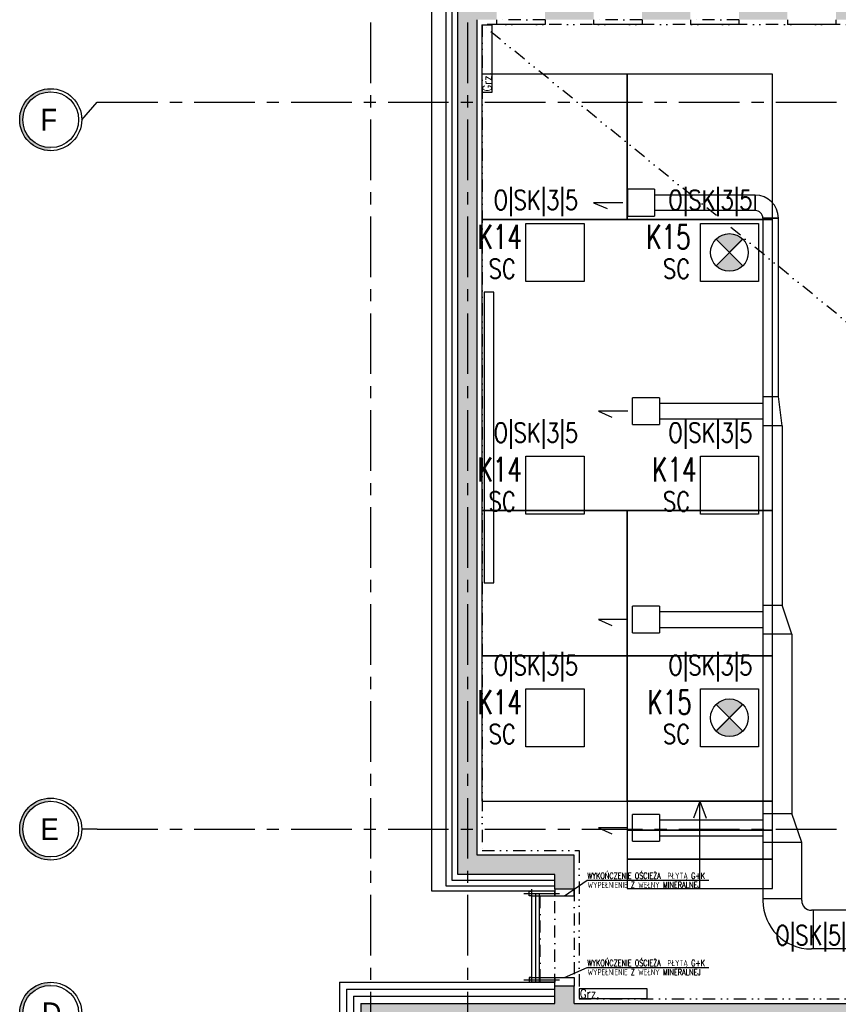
# Model space of a CAD drawing. Extents: x 41755 to 123924, y -112333 to 86187.
# Tile 95 of 256: x 99429 to 100273, y -55634 to -54618. Entities that reach past the tile are written whole.
import ezdxf
from ezdxf.enums import TextEntityAlignment as Align

# ---------------------------------------------------------------- set-up
doc = ezdxf.new("R2010")
doc.units = 0
doc.header["$LTSCALE"] = 50
for name, pattern in [('CENTER', [2, 1.25, -0.25, 0.25, -0.25]), ('CENTER2', [28.575, 19.05, -3.175, 3.175, -3.175]), ('DASHDOT', [1, 0.5, -0.25, 0, -0.25]), ('DASHED2', [0.375, 0.25, -0.125]), ('DIVIDE', [31.75, 12.7, -6.35, 0, -6.35, 0, -6.35])]:
    doc.linetypes.add(name, pattern=pattern)
doc.layers.get('0').update_dxf_attribs({"color": 101, "linetype": 'CONTINUOUS'})
for name, color, linetype in [('E-90', 6, 'CONTINUOUS'), ('E35', 6, 'CONTINUOUS'), ('Ins-co', 2, 'CONTINUOUS'), ('Ins-went', 141, 'CONTINUOUS'), ('Okn---okna', 5, 'CONTINUOUS'), ('Os-osie glowne', 1, 'CENTER'), ('Os-osie-opis', 16, 'CONTINUOUS'), ('Sc-beton', 7, 'CONTINUOUS'), ('Sc-beton-hatch', 86, 'CONTINUOUS'), ('Sc-drewno', 22, 'CONTINUOUS'), ('Sc-izolacja term-styropian', 151, 'STYROPIAN-KA'), ('Sc-kamien', 31, 'CONTINUOUS'), ('Sc-nadproza kon', 5, 'DASHED2'), ('Sc-silikat', 61, 'CONTINUOUS'), ('Sc-systemowe', 150, 'CONTINUOUS'), ('Sch-opis', 51, 'CONTINUOUS'), ('Suf-widok', 8, 'CONTINUOUS'), ('Wyp-meble', 155, 'CONTINUOUS')]:
    doc.layers.add(name, color=color, linetype=linetype)
doc.styles.add('dwg_opis duży', font='ARIAL.TTF', dxfattribs={"width": 0.9})
doc.styles.add('ROMANS', font='romans', dxfattribs={"width": 0.85})
doc.linetypes.add('BATTING', pattern='A,0.0001,-0.1,[134,ltypeshp.shx,S=0.1,R=0,X=-0.1,Y=0],-0.2,[134,ltypeshp.shx,S=0.1,R=180,X=0.1,Y=0],-0.1', length=0.4001)
doc.linetypes.add('STYROPIAN-KA', pattern='A,0.0001,-0.1,[135,ltypeshp.shx,S=0.1,R=0,X=-0.1,Y=0],0,[135,ltypeshp.shx,S=0.1,R=180,X=0.1,Y=0],-0.1', length=0.2001)

# ---------------------------------------------------------------- blocks, each defined once
blk = doc.blocks.new('_opis_osi')
blk.add_hatch(color=256).paths.add_polyline_path([(32, -32), (28.8, -32, -1), (-28.8, -32), (-32, -32, 1)])
for radius in [32, 28.8]:
    blk.add_circle((0, -32), radius)
at = {"style": 'dwg_opis duży', "width": 0.9}
blk.add_attdef('AXNAMEV', text='', height=22.4, rotation=90, dxfattribs=at).set_placement((0, -32), align=Align.MIDDLE_CENTER)
blk = doc.blocks.new('_gdfjjjjjjjjjjjjjjjjj')
at = {"linetype": 'CENTER2', "ltscale": 0.5}
blk.add_line((-31.8, 0), (4.8, 0), dxfattribs=at)
at = {"ltscale": 2, "flags": 128}
for points in [[(-24, -2.5), (-26.5, -2.5), (-26.5, 2.5), (-24, 2.5), (-24, -2.5)], [(-24, -2.5), (0, -2.5), (0, 2.5), (-24, 2.5)]]:
    blk.add_lwpolyline(points, dxfattribs=at)
blk = doc.blocks.new('_fkjshkjhkjh')
at = {"layer": 'Ins-went', "ltscale": 2}
for p, q in [((265.2, 1157.3), (265.2, 1185)), ((292.9, 1185), (265.2, 1185)), ((292.9, 1185), (292.9, 1157.3)), ((396.7, 1179.1), (396.7, 1163.1)), ((396.7, 1163.1), (396.7, 1179.1)), ((265.2, 1157.3), (292.9, 1157.3)), ((420.7, 1155.1), (404.7, 1155.1)), ((404.7, 1155.1), (420.7, 1155.1)), ((270.2, 942.3), (270.2, 970)), ((297.9, 970), (270.2, 970)), ((297.9, 970), (297.9, 942.3)), ((404.7, 971.1), (420.7, 971.1)), ((424.7, 941.1), (420.7, 971.1)), ((404.7, 964.1), (297.9, 964.1)), ((297.9, 948.1), (404.7, 948.1)), ((270.2, 942.3), (297.9, 942.3)), ((424.7, 941.1), (404.7, 941.1)), ((270.2, 727.3), (270.2, 755)), ((297.9, 755), (270.2, 755)), ((297.9, 755), (297.9, 727.3)), ((404.7, 756.1), (424.7, 756.1)), ((434.7, 726.1), (424.7, 756.1)), ((404.7, 749.1), (297.9, 749.1)), ((297.9, 733.1), (404.7, 733.1)), ((270.2, 727.3), (297.9, 727.3)), ((434.7, 726.1), (404.7, 726.1)), ((270.2, 512.4), (270.2, 540.1)), ((297.9, 540.1), (270.2, 540.1)), ((297.9, 540.1), (297.9, 512.4)), ((404.7, 541.2), (434.7, 541.2)), ((444.7, 511.2), (434.7, 541.2)), ((404.7, 534.2), (297.9, 534.2)), ((297.9, 518.2), (404.7, 518.2)), ((270.2, 512.4), (297.9, 512.4)), ((444.7, 511.2), (404.7, 511.2)), ((404.7, 453.3), (444.7, 453.3)), ((459.7, 441.3), (454.7, 441.3)), ((456.7, 441.3), (456.7, 401.3)), ((1777.2, 441.3), (459.7, 441.3)), ((459.7, 401.3), (454.7, 401.3)), ((896.4, 401.3), (459.7, 401.3))]:
    blk.add_line(p, q, dxfattribs=at)
for points in [[(260.2, 1171.1), (230, 1171.1), (244, 1165.1)], [(404.7, 1155.1), (404.7, 451.3)], [(420.7, 971.1), (420.7, 1155.1)], [(265.2, 956.1), (235, 956.1), (249, 950.1)], [(424.7, 941.1), (424.7, 756.1)], [(265.2, 741.1), (235, 741.1), (249, 735.1)], [(434.7, 726.1), (434.7, 541.2)], [(265.2, 526.2), (235, 526.2), (249, 520.2)], [(444.7, 451.3), (444.7, 511.2)]]:
    blk.add_lwpolyline(points, dxfattribs=at)
for centre, radius, start, end in [((396.7, 1155.1), 24, 0, 90), ((396.7, 1155.1), 8, 0, 90), ((454.7, 451.3), 50, 180, 270), ((454.7, 451.3), 10, 180, 270)]:
    blk.add_arc(centre, radius, start, end, dxfattribs=at)
for points in [[(396.7, 1179.1), (292.9, 1179.1)], [(396.7, 1163.1), (292.9, 1163.1)]]:
    blk.add_spline(points, degree=3, dxfattribs=at)
blk = doc.blocks.new('A$C59F8734F')
at = {"layer": 'Wyp-meble'}
for p, q in [((349.6, 563.8), (343.1, 546.3)), ((349.6, 473.8), (349.6, 563.8)), ((349.6, 563.8), (356.3, 546.4))]:
    blk.add_line(p, q, dxfattribs=at)
for points in [[(124.6, 1163.8), (274.6, 1163.8), (274.6, 1313.8), (124.6, 1313.8)], [(274.6, 1163.8), (424.6, 1163.8), (424.6, 1313.8), (274.6, 1313.8)], [(124.6, 863.8), (424.6, 863.8), (424.6, 1163.8), (124.6, 1163.8)], [(127.2, 789), (137.2, 789), (137.2, 1089), (127.2, 1089)], [(124.6, 713.8), (274.6, 713.8), (274.6, 863.8), (124.6, 863.8)], [(274.6, 713.8), (424.6, 713.8), (424.6, 863.8), (274.6, 863.8)], [(124.6, 563.8), (274.6, 563.8), (274.6, 713.8), (124.6, 713.8)], [(274.6, 563.8), (424.6, 563.8), (424.6, 713.8), (274.6, 713.8)], [(274.6, 533.8), (424.6, 533.8), (424.6, 563.8), (274.6, 563.8)], [(274.6, 503.8), (424.6, 503.8), (424.6, 533.8), (274.6, 533.8)], [(274.6, 473.8), (424.6, 473.8), (424.6, 503.8), (274.6, 503.8)]]:
    blk.add_lwpolyline(points, close=True, dxfattribs=at)

msp = doc.modelspace()

# ---------------------------------------------------------------- hatches: boundary and pattern name
at = {"layer": 'E35'}
h = msp.add_hatch(color=256, dxfattribs=at)
edge = h.paths.add_edge_path()
edge.add_line((100161.137, -54858.377), (100174.883, -54844.631))
edge.add_ellipse((100161.137, -54858.377), major_axis=(13.746, 13.746), ratio=1, start_angle=360, end_angle=450)
edge.add_line((100147.391, -54844.631), (100161.137, -54858.377))
edge = h.paths.add_edge_path()
edge.add_line((100174.883, -54872.123), (100161.137, -54858.377))
edge.add_line((100161.137, -54858.377), (100147.391, -54872.123))
edge.add_ellipse((100161.137, -54858.377), major_axis=(-13.746, 13.746), ratio=1, start_angle=90, end_angle=180)
h = msp.add_hatch(color=256, dxfattribs=at)
edge = h.paths.add_edge_path()
edge.add_line((100161.137, -55338.377), (100174.883, -55324.631))
edge.add_ellipse((100161.137, -55338.377), major_axis=(13.746, 13.746), ratio=1, start_angle=360, end_angle=450)
edge.add_line((100147.391, -55324.631), (100161.137, -55338.377))
edge = h.paths.add_edge_path()
edge.add_line((100174.883, -55352.123), (100161.137, -55338.377))
edge.add_line((100161.137, -55338.377), (100147.391, -55352.123))
edge.add_ellipse((100161.137, -55338.377), major_axis=(-13.746, 13.746), ratio=1, start_angle=90, end_angle=180)
at = {"layer": 'Sc-beton-hatch'}
h = msp.add_hatch(dxfattribs=at)
h.set_pattern_fill('ANSI33', color=256, style=0)
h.set_pattern_definition([(45, (48983.4185, 565.478), (-4.49012806, 4.49012806), []), (45, (48987.9087, 565.478), (-4.49012806, 4.49012806), [3.175, -1.5875])])
h.paths.add_polyline_path([(100470.966, -51043.233), (100410.966, -51043.233), (100410.966, -51103.233), (100430.966, -51103.233), (100430.966, -51063.233), (100470.966, -51063.233)])
h.paths.add_polyline_path([(100805.966, -51043.233), (100705.966, -51043.233), (100705.966, -51063.233), (100745.966, -51063.233), (100745.966, -51625.233), (100765.966, -51625.233), (100765.966, -51473.233), (101152.966, -51473.233), (101152.966, -51453.233), (100765.966, -51453.233), (100765.966, -51063.233), (100805.966, -51063.233)])
h.paths.add_polyline_path([(100430.966, -51374.233), (100410.966, -51374.233), (100410.966, -51474.233), (100430.966, -51474.233)])
h.paths.add_polyline_path([(101330.966, -51043.233), (101251.966, -51043.233), (101251.966, -51063.233), (101330.966, -51063.233)])
h.paths.add_polyline_path([(101770.966, -51043.233), (101670.966, -51043.233), (101670.966, -51063.233), (101710.966, -51063.233), (101710.966, -51262.233), (101730.966, -51262.233), (101730.966, -51063.233), (101770.966, -51063.233)])
h.paths.add_polyline_path([(101790.966, -51453.233), (101730.966, -51453.233), (101730.966, -51362.233), (101710.966, -51362.233), (101710.966, -51453.233), (101582.904, -51453.233), (101582.904, -51473.233), (101790.966, -51473.233)])
h.paths.add_polyline_path([(101482.904, -51453.233), (101252.966, -51453.233), (101252.966, -51473.233), (101482.904, -51473.233)])
h.paths.add_polyline_path([(101730.966, -51785.233), (101695.966, -51785.233), (101695.966, -51820.233), (101730.966, -51820.233)])
h.paths.add_polyline_path([(102400.966, -50943.233), (102380.966, -50943.233), (102380.966, -51043.233), (102330.966, -51043.233), (102330.966, -51063.233), (102380.966, -51063.233), (102380.966, -51453.233), (101890.966, -51453.233), (101890.966, -51473.233), (102380.966, -51473.233), (102380.966, -51873.233), (102400.966, -51873.233)])
h.paths.add_polyline_path([(102422.966, -50943.233), (102402.966, -50943.233), (102402.966, -51713.233), (102422.966, -51713.233)])
h.paths.add_polyline_path([(102400.966, -52143.233), (102380.966, -52143.233), (102380.966, -52213.233), (102400.966, -52213.233)])
h.paths.add_polyline_path([(102400.966, -52293.233), (102380.966, -52293.233), (102380.966, -52443.233), (101950.966, -52443.233), (101950.966, -52463.233), (102380.966, -52463.233), (102380.966, -52503.233), (102400.966, -52503.233)])
h.paths.add_polyline_path([(102400.966, -52603.233), (102380.966, -52603.233), (102380.966, -52643.233), (102400.966, -52643.233)])
h.paths.add_polyline_path([(102400.966, -52743.233), (102380.966, -52743.233), (102380.966, -53008.233), (102400.966, -53008.233)])
h.paths.add_polyline_path([(101730.966, -52443.233), (101710.966, -52443.233), (101710.966, -52463.233), (101710.966, -52758.233), (101690.966, -52758.233), (101690.966, -52778.233), (101730.966, -52778.233)])
h.paths.add_polyline_path([(101710.966, -52443.233), (101690.966, -52443.233), (101690.966, -52463.233), (101710.966, -52463.233)], flags=16)
h.paths.add_polyline_path([(101556.966, -52758.233), (101503.966, -52758.233), (101503.966, -52463.233), (101488.966, -52463.233), (101488.966, -52758.233), (101468.966, -52758.233), (101468.966, -52778.233), (101556.966, -52778.233)])
h.paths.add_polyline_path([(101556.966, -52443.233), (101468.966, -52443.233), (101468.966, -52463.233), (101556.966, -52463.233)])
h.paths.add_polyline_path([(101334.966, -52443.233), (101281.966, -52443.233), (101281.966, -52463.233), (101334.966, -52463.233)], flags=17)
h.paths.add_polyline_path([(101281.966, -52443.233), (100970.966, -52443.233), (100970.966, -51785.233), (100883.466, -51785.233), (100883.466, -51805.233), (100950.966, -51805.233), (100950.966, -52443.233), (100430.966, -52443.233), (100430.966, -52403.233), (100410.966, -52403.233), (100410.966, -52503.233), (100430.966, -52503.233), (100430.966, -52463.233), (100950.966, -52463.233), (100950.966, -52973.233), (100970.966, -52973.233), (100970.966, -52463.233), (101261.966, -52463.233), (101261.966, -52778.233), (101281.966, -52778.233), (101334.966, -52778.233), (101334.966, -52758.233), (101281.966, -52758.233)])
h.paths.add_polyline_path([(100783.466, -51785.233), (100765.966, -51785.233), (100765.966, -51780.233), (100745.966, -51780.233), (100745.966, -51785.233), (100430.966, -51785.233), (100430.966, -51765.233), (100410.966, -51765.233), (100410.966, -52003.233), (100430.966, -52003.233), (100430.966, -51805.233), (100783.466, -51805.233)])
h.paths.add_polyline_path([(100430.966, -52153.233), (100410.966, -52153.233), (100410.966, -52253.233), (100430.966, -52253.233)])
h.paths.add_polyline_path([(100430.966, -52653.233), (100410.966, -52653.233), (100410.966, -52850.233), (100430.966, -52850.233)], flags=17)
h.paths.add_polyline_path([(100430.966, -52940.233), (100410.966, -52940.233), (100410.966, -52983.233), (100430.966, -52983.233)])
h.paths.add_polyline_path([(101007.966, -53193.233), (100430.966, -53193.233), (100430.966, -53133.233), (100410.966, -53133.233), (100410.966, -53213.233), (101007.966, -53213.233)])
h.paths.add_polyline_path([(101770.966, -53193.233), (101157.966, -53193.233), (101157.966, -53213.233), (101710.966, -53213.233), (101710.966, -53445.233), (101730.966, -53445.233), (101730.966, -53213.233), (101770.966, -53213.233)])
h.paths.add_polyline_path([(102008.966, -53193.233), (101905.966, -53193.233), (101905.966, -53213.233), (102008.966, -53213.233)])
h.paths.add_polyline_path([(102227.966, -53193.233), (102133.966, -53193.233), (102133.966, -53213.233), (102227.966, -53213.233)])
h.paths.add_polyline_path([(102400.966, -53158.233), (102380.966, -53158.233), (102380.966, -53193.233), (102332.966, -53193.233), (102332.966, -53213.233), (102380.966, -53213.233), (102380.966, -53818.233), (102400.966, -53818.233)])
h.paths.add_polyline_path([(101730.966, -53545.233), (101710.966, -53545.233), (101710.966, -53740.233), (101730.966, -53740.233)])
h.paths.add_polyline_path([(101730.966, -53840.233), (101710.966, -53840.233), (101710.966, -53943.233), (101297.571, -53943.233, -0.15510336), (101300.811, -53953.425, -0.14834739), (101297.835, -53963.233), (101710.966, -53963.233), (101710.966, -54023.233), (101730.966, -54023.233)])
h.paths.add_polyline_path([(101297.571, -53943.233), (101295.705, -53943.233), (101295.705, -53963.233), (101297.835, -53963.233, 0.14834739), (101300.811, -53953.425, 0.15510336)])
h.paths.add_polyline_path([(101270.705, -53943.233), (101268.745, -53943.233, 0.15510336), (101265.506, -53953.425, 0.14834739), (101268.481, -53963.233), (101270.705, -53963.233)])
h.paths.add_polyline_path([(101268.745, -53943.233), (101201.966, -53943.233), (101201.966, -53963.233), (101268.481, -53963.233, -0.14834739), (101265.506, -53953.425, -0.15510336)])
h.paths.add_polyline_path([(100980.966, -53943.233), (100970.966, -53943.233), (100930.966, -53943.233), (100930.966, -53968.233), (100970.966, -53968.233), (100980.966, -53968.233)])
h.paths.add_polyline_path([(100490.966, -53943.233), (100410.966, -53943.233), (100410.966, -53963.233), (100490.966, -53963.233)])
h.paths.add_polyline_path([(100530.966, -54448.233), (100510.966, -54448.233), (100510.966, -54481.233), (100530.966, -54481.233)])
h.paths.add_polyline_path([(101773.966, -54593.233), (101730.966, -54593.233), (101730.966, -54503.233), (101710.966, -54503.233), (101710.966, -54593.233), (100530.966, -54593.233), (100530.966, -54578.233), (100510.966, -54578.233), (100510.966, -54593.233), (100270.966, -54593.233), (100270.966, -54618.233), (101773.966, -54618.233)])
h.paths.add_polyline_path([(100220.966, -54593.233), (100170.966, -54593.233), (100170.966, -54618.233), (100220.966, -54618.233)])
h.paths.add_polyline_path([(100120.966, -54593.233), (100070.966, -54593.233), (100070.966, -54618.233), (100120.966, -54618.233)])
h.paths.add_polyline_path([(100020.966, -54593.233), (99970.966, -54593.233), (99970.966, -54618.233), (100020.966, -54618.233)])
h.paths.add_polyline_path([(99920.966, -54593.233), (99880.966, -54593.233), (99880.966, -55500.233), (99980.966, -55500.233), (99980.966, -55515.233), (100000.966, -55515.233), (100000.966, -55480.233), (99900.966, -55480.233), (99900.966, -54618.233), (99920.966, -54618.233)])
h.paths.add_polyline_path([(100585.966, -55633.233), (100000.966, -55633.233), (100000.966, -55615.233), (99980.966, -55615.233), (99980.966, -55633.233), (99780.966, -55633.233), (99780.966, -55988.233), (100510.966, -55988.233), (100510.966, -56028.233), (100530.966, -56028.233), (100530.966, -55988.233), (100582.966, -55988.233), (100582.966, -55968.233), (100530.966, -55968.233), (100530.966, -55813.233), (100510.966, -55813.233), (100510.966, -55968.233), (99800.966, -55968.233), (99800.966, -55653.233), (100510.966, -55653.233), (100510.966, -55663.233), (100530.966, -55663.233), (100530.966, -55653.233), (100585.966, -55653.233)])
h.paths.add_polyline_path([(101310.966, -55968.233), (100810.966, -55968.233), (100810.966, -55880.233), (100790.966, -55880.233), (100790.966, -55968.233), (100737.966, -55968.233), (100737.966, -55988.233), (100790.966, -55988.233), (100790.966, -56028.233), (100810.966, -56028.233), (100810.966, -55988.233), (101310.966, -55988.233)])
h.paths.add_polyline_path([(101490.966, -55633.233), (100735.966, -55633.233), (100735.966, -55653.233), (101490.966, -55653.233)])
h.paths.add_polyline_path([(101777.966, -55968.233), (101730.966, -55968.233), (101730.966, -55853.733), (101710.966, -55853.733), (101710.966, -55968.233), (101590.966, -55968.233), (101590.966, -55988.233), (101777.966, -55988.233)])
h.paths.add_polyline_path([(101802.966, -55963.233), (101777.966, -55963.233), (101777.966, -55988.233), (101802.966, -55988.233)])
h.paths.add_polyline_path([(101730.966, -55128.233), (101710.966, -55128.233), (101710.966, -55723.733), (101730.966, -55723.733)])
h.paths.add_polyline_path([(101953.466, -55963.233), (101928.466, -55963.233), (101928.466, -55988.233), (101953.466, -55988.233)])
h.paths.add_polyline_path([(102103.466, -55963.233), (102078.466, -55963.233), (102078.466, -55988.233), (102103.466, -55988.233)])
h.paths.add_polyline_path([(102253.466, -55963.233), (102228.466, -55963.233), (102228.466, -55988.233), (102253.466, -55988.233)])
h.paths.add_polyline_path([(102365.966, -55968.233), (102320.966, -55968.233), (102320.966, -55988.233), (102365.966, -55988.233)])
h.paths.add_polyline_path([(102400.966, -55953.233), (102365.966, -55953.233), (102365.966, -55988.233), (102400.966, -55988.233)])
h.paths.add_polyline_path([(102400.966, -55891.233), (102380.966, -55891.233), (102380.966, -55953.233), (102400.966, -55953.233)])
h.paths.add_polyline_path([(102400.966, -55815.733), (102375.966, -55815.733), (102375.966, -55840.733), (102400.966, -55840.733)])
h.paths.add_polyline_path([(102400.966, -55665.733), (102375.966, -55665.733), (102375.966, -55690.733), (102400.966, -55690.733)])
h.paths.add_polyline_path([(102400.966, -55515.733), (102375.966, -55515.733), (102375.966, -55540.733), (102400.966, -55540.733)])
h.paths.add_polyline_path([(102400.966, -55365.733), (102375.966, -55365.733), (102375.966, -55390.733), (102400.966, -55390.733)])
h.paths.add_polyline_path([(102400.966, -55240.733), (102380.966, -55240.733), (102380.966, -55260.733), (102400.966, -55260.733)])
h.paths.add_polyline_path([(102400.966, -55215.733), (102375.966, -55215.733), (102375.966, -55240.733), (102400.966, -55240.733)])
h.paths.add_polyline_path([(102400.966, -55033.233), (102380.966, -55033.233), (102380.966, -55215.733), (102400.966, -55215.733)])
h.paths.add_polyline_path([(102400.966, -54833.233), (102365.966, -54833.233), (102365.966, -54798.233), (102345.966, -54798.233), (102345.966, -54853.233), (102380.966, -54853.233), (102380.966, -54883.233), (102400.966, -54883.233)])
h.paths.add_polyline_path([(102365.966, -54537.733), (102345.966, -54537.733), (102345.966, -54593.233), (101908.966, -54593.233), (101908.966, -54618.233), (102345.966, -54618.233), (102345.966, -54648.233), (102365.966, -54648.233), (102365.966, -54618.233)])
h.paths.add_polyline_path([(101730.966, -54128.233), (101710.966, -54128.233), (101710.966, -54353.233), (101730.966, -54353.233)])
h.paths.add_polyline_path([(102365.966, -54131.233), (102400.966, -54131.233), (102400.966, -54088.233), (102380.966, -54088.233), (102380.966, -54111.233), (102345.966, -54111.233), (102345.966, -54417.733), (102365.966, -54417.733)])
h.paths.add_polyline_path([(102400.966, -53918.233), (102380.966, -53918.233), (102380.966, -53988.233), (102400.966, -53988.233)])

# ---------------------------------------------------------------- linework, layer by layer
at = {"layer": 'E35'}
for p, q in [((100147.391, -54844.631), (100174.883, -54872.123)), ((100147.391, -54872.123), (100174.883, -54844.631)), ((100147.391, -55324.631), (100174.883, -55352.123)), ((100147.391, -55352.123), (100174.883, -55324.631))]:
    msp.add_line(p, q, dxfattribs=at)
at = {"layer": 'E35', "linetype": 'Continuous', "ltscale": 0.3}
for p, q in [((100148.177, -54871.337), (100174.097, -54845.417)), ((100148.177, -55351.337), (100174.097, -55325.417))]:
    msp.add_line(p, q, dxfattribs=at)
for points in [[(99951.137, -54828.377), (100011.137, -54828.377), (100011.137, -54888.377), (99951.137, -54888.377)], [(100131.137, -54828.377), (100191.137, -54828.377), (100191.137, -54888.377), (100131.137, -54888.377)], [(99951.137, -55068.377), (100011.137, -55068.377), (100011.137, -55128.377), (99951.137, -55128.377)], [(100131.137, -55068.377), (100191.137, -55068.377), (100191.137, -55128.377), (100131.137, -55128.377)], [(99951.137, -55308.377), (100011.137, -55308.377), (100011.137, -55368.377), (99951.137, -55368.377)], [(100131.137, -55308.377), (100191.137, -55308.377), (100191.137, -55368.377), (100131.137, -55368.377)]]:
    msp.add_lwpolyline(points, close=True, dxfattribs=at)
at = {"layer": 'E35'}
for centre in [(100161.137, -54858.377), (100161.137, -55338.377)]:
    msp.add_circle(centre, 19.44, dxfattribs=at)
at = {"layer": 'Ins-co'}
for points in [[(99906.186, -54623.421), (99916.186, -54623.421), (99916.186, -54693.421), (99906.186, -54693.421)], [(100006.134, -55618.078), (100006.134, -55628.078), (100076.134, -55628.078), (100076.134, -55618.078)]]:
    msp.add_lwpolyline(points, close=True, dxfattribs=at)
at = {"layer": 'Okn---okna'}
for points in [[(99920.966, -54618.233), (99920.966, -54623.233)], [(99970.966, -54623.233), (99920.966, -54623.233)], [(99970.966, -54618.233), (99970.966, -54623.233)], [(100020.966, -54618.233), (100020.966, -54623.233)], [(100070.966, -54623.233), (100020.966, -54623.233)], [(100070.966, -54618.233), (100070.966, -54623.233)], [(100120.966, -54618.233), (100120.966, -54623.233)], [(100170.966, -54623.233), (100120.966, -54623.233)], [(100170.966, -54618.233), (100170.966, -54623.233)], [(100220.966, -54618.233), (100220.966, -54623.233)], [(100270.966, -54623.233), (100220.966, -54623.233)], [(100270.966, -54618.233), (100270.966, -54623.233)]]:
    msp.add_lwpolyline(points, dxfattribs=at)
at = {"layer": 'Os-osie glowne'}
for points in [[(99790.966, -50521.233), (99790.966, -56498.233)], [(99890.966, -50521.233), (99890.966, -56498.233)], [(99508.966, -54703.233), (111775.966, -54703.233)], [(99508.966, -55453.233), (111775.966, -55453.233)]]:
    msp.add_lwpolyline(points, dxfattribs=at)
at = {"layer": 'Os-osie-opis'}
for points in [[(99492.966, -54721.393), (99508.966, -54703.233)], [(99508.966, -55453.233), (99492.966, -55453.233)]]:
    msp.add_lwpolyline(points, dxfattribs=at)
at = {"layer": 'Sc-beton'}
for p, q in [((100000.966, -55480.233), (99900.966, -55480.233)), ((100000.966, -55515.233), (100000.966, -55480.233)), ((99980.966, -55500.233), (99880.966, -55500.233)), ((99980.966, -55515.233), (99980.966, -55500.233)), ((99980.966, -55633.233), (99980.966, -55615.233)), ((100000.966, -55633.233), (100000.966, -55615.233))]:
    msp.add_line(p, q, dxfattribs=at)
for points in [[(99880.966, -55500.233), (99880.966, -54593.233)], [(99900.966, -55480.233), (99900.966, -54618.233)], [(100000.966, -55515.233), (99980.966, -55515.233)], [(100000.966, -55615.233), (99980.966, -55615.233)], [(99780.966, -55633.233), (99980.966, -55633.233)], [(99780.966, -55633.233), (99780.966, -55988.233)], [(100000.966, -55633.233), (100585.966, -55633.233)]]:
    msp.add_lwpolyline(points, dxfattribs=at)
at = {"layer": 'Sc-drewno'}
msp.add_line((99980.966, -55517.233), (99853.966, -55517.233), dxfattribs=at)
msp.add_lwpolyline([(99853.966, -55517.233), (99853.966, -54566.233)], dxfattribs=at)
at = {"layer": 'Sc-izolacja term-styropian', "linetype": 'BATTING', "ltscale": 0.3}
msp.add_line((99980.966, -55506.233), (99874.966, -55506.233), dxfattribs=at)
at = {"layer": 'Sc-izolacja term-styropian', "linetype": 'ByBlock'}
msp.add_line((99980.966, -55512.233), (99868.966, -55512.233), dxfattribs=at)
for points in [[(99868.966, -55512.233), (99868.966, -54581.233)], [(99765.966, -55618.233), (99765.966, -56003.233)], [(99765.966, -55618.233), (99980.966, -55618.233)]]:
    msp.add_lwpolyline(points, dxfattribs=at)
at = {"layer": 'Sc-izolacja term-styropian', "linetype": 'BATTING', "ltscale": 0.3}
msp.add_lwpolyline([(99874.966, -55506.233), (99874.966, -54587.446)], dxfattribs=at)
at = {"layer": 'Sc-izolacja term-styropian', "linetype": 'BATTING', "ltscale": 0.35}
for points in [[(99773.466, -55625.733), (99773.466, -55995.733)], [(99773.466, -55625.733), (99980.966, -55625.733)]]:
    msp.add_lwpolyline(points, dxfattribs=at)
at = {"layer": 'Sc-kamien'}
for points in [[(99758.966, -55611.233), (99758.966, -56010.233)], [(99758.966, -55611.233), (99980.966, -55611.233)]]:
    msp.add_lwpolyline(points, dxfattribs=at)
at = {"layer": 'Sc-nadproza kon', "linetype": 'DASHDOT', "ltscale": 0.5}
for points in [[(99970.966, -54618.233), (99920.966, -54618.233)], [(100070.966, -54618.233), (100020.966, -54618.233)], [(100170.966, -54618.233), (100120.966, -54618.233)], [(99965.966, -55610.233), (99965.966, -55520.233)], [(99980.966, -55615.233), (99980.966, -55515.233)], [(100000.966, -55515.233), (100000.966, -55615.233)]]:
    msp.add_lwpolyline(points, dxfattribs=at)
at = {"layer": 'Sc-silikat'}
for points in [[(99980.966, -55515.233), (99980.966, -55522.233), (100000.966, -55522.233), (100000.966, -55515.233)], [(99980.966, -55615.233), (99980.966, -55606.233), (100000.966, -55606.233), (100000.966, -55615.233)]]:
    msp.add_lwpolyline(points, dxfattribs=at)
at = {"layer": 'Sc-systemowe', "ltscale": 2}
for points in [[(99956.966, -55515.233), (99956.966, -55610.233)], [(99960.966, -55520.233), (99960.966, -55610.233)], [(99964.966, -55520.233), (99964.966, -55610.233)]]:
    msp.add_lwpolyline(points, dxfattribs=at)
at = {"layer": 'Sch-opis'}
for points in [[(99990.966, -55522.233), (100014.467, -55505.989)], [(100014.467, -55505.989), (100140.044, -55505.989)], [(99990.966, -55606.233), (100014.467, -55595.969)], [(100014.467, -55595.969), (100140.044, -55595.969)]]:
    msp.add_lwpolyline(points, dxfattribs=at)
at = {"layer": 'Suf-widok', "linetype": 'DIVIDE', "ltscale": 0.02}
msp.add_lwpolyline([(101137.966, -55628.233), (99905.966, -54623.233)], dxfattribs=at)
msp.add_lwpolyline([(101137.966, -54623.233), (99905.966, -54623.233), (99905.966, -55475.233), (100005.966, -55475.233), (100005.966, -55628.233), (101137.966, -55628.233)], close=True, dxfattribs=at)

# ---------------------------------------------------------------- block references
for name, p in [('A$C59F8734F', (99780.966, -55988.233)), ('_fkjshkjhkjh', (99790.966, -55978.233))]:
    msp.add_blockref(name, p)
at = {"layer": 'Os-osie-opis'}
ref = msp.add_blockref('_opis_osi', (99492.966, -54721.393), dxfattribs=dict(at, rotation=270))
ref.add_attrib('AXNAMEV', 'F', dxfattribs={"layer": '0', "height": 22.4, "style": 'dwg_opis duży', "width": 0.9}).set_placement((99458.958, -54721.393), align=Align.MIDDLE_CENTER)
ref = msp.add_blockref('_opis_osi', (99492.966, -55453.233), dxfattribs=dict(at, rotation=270))
ref.add_attrib('AXNAMEV', 'E', dxfattribs={"layer": '0', "height": 22.4, "style": 'dwg_opis duży', "width": 0.9}).set_placement((99459.907, -55453.233), align=Align.MIDDLE_CENTER)
ref = msp.add_blockref('_opis_osi', (99492.966, -55643.233), dxfattribs=dict(at, rotation=270))
ref.add_attrib('AXNAMEV', 'D', dxfattribs={"layer": '0', "height": 22.4, "style": 'dwg_opis duży', "width": 0.9}).set_placement((99461.956, -55643.233), align=Align.MIDDLE_CENTER)
at = {"layer": 'Sc-systemowe', "ltscale": 2}
msp.add_blockref('_gdfjjjjjjjjjjjjjjjjj', (99980.966, -55519.733), dxfattribs=at)
at = {"layer": 'Sc-systemowe', "ltscale": 2, "xscale": -1, "rotation": 180}
msp.add_blockref('_gdfjjjjjjjjjjjjjjjjj', (99980.966, -55608.733), dxfattribs=at)

# ---------------------------------------------------------------- texts
at = {"layer": 'E-90', "style": 'ROMANS', "width": 0.8}
for s, p in [('O|SK|3|5', (99961.458, -54805.736)), ('O|SK|3|5', (100141.458, -54805.736)), ('SC', (99926.667, -54875.267)), ('SC', (100106.667, -54875.267)), ('O|SK|3|5', (99961.458, -55045.736)), ('O|SK|3|5', (100141.458, -55045.736)), ('SC', (99926.667, -55115.267)), ('SC', (100106.667, -55115.267)), ('O|SK|3|5', (99961.458, -55285.736)), ('O|SK|3|5', (100141.458, -55285.736)), ('SC', (99926.667, -55355.267)), ('SC', (100106.667, -55355.267)), ('O|SK|5|4', (100251.896, -55564.281))]:
    msp.add_text(s, height=20, rotation=0, dxfattribs=at).set_placement(p, align=Align.MIDDLE)
at = {"layer": 'E35', "style": 'ROMANS', "width": 0.7}
for s, p in [('K14', (99924.286, -54842.264)), ('K15', (100098.215, -54842.264)), ('K14', (99924.286, -55082.264)), ('K14', (100104.286, -55082.264)), ('K14', (99924.286, -55322.264)), ('K15', (100099.462, -55322.264))]:
    msp.add_text(s, height=25, dxfattribs=at).set_placement(p, align=Align.MIDDLE)
at = {"layer": 'Ins-co', "insert": (99906.688, -54672.405), "char_height": 9, "width": 203.76147, "attachment_point": 3, "rotation": 90, "style": 'ROMANS'}
msp.add_mtext('Grz.', dxfattribs=at)
at = {"layer": 'Ins-co', "insert": (100026.911, -55618.595), "char_height": 9, "width": 203.76147, "attachment_point": 3, "style": 'ROMANS'}
msp.add_mtext('Grz.', dxfattribs=at)
at = {"layer": 'Sch-opis', "style": 'ROMANS', "width": 0.7}
for s, p in [('WYKOŃCZENIE OŚCIEŻA  PŁYTĄ G+K', (100014.757, -55504.542)), ('WYPEŁNIENIE Z WEŁNY MINERALNEJ', (100014.757, -55514.002)), ('WYKOŃCZENIE OŚCIEŻA  PŁYTĄ G+K', (100014.757, -55594.522)), ('WYPEŁNIENIE Z WEŁNY MINERALNEJ', (100014.757, -55603.983))]:
    msp.add_text(s, height=6.3, dxfattribs=at).set_placement(p)

doc.saveas('drawing.dxf')
